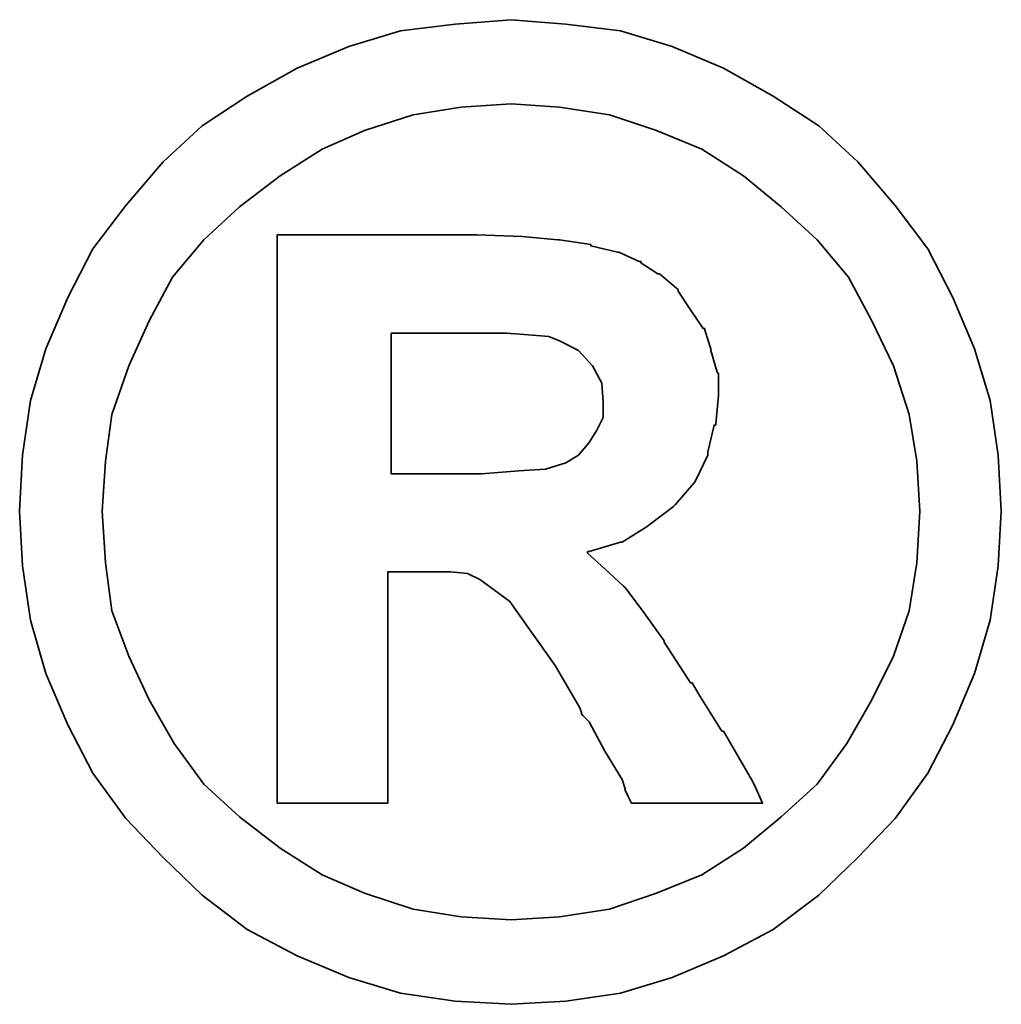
# Model space of a CAD drawing. Extents: x -176 to 363, y 100 to 494.
# Tile 45 of 48: x 285.54 to 286.6, y 175.84 to 176.91. Entities that reach past the tile are written whole.
import ezdxf

# ---------------------------------------------------------------- set-up
doc = ezdxf.new("R2010")
doc.units = 0
doc.header["$LTSCALE"] = 3
doc.header["$MEASUREMENT"] = 0
doc.layers.add('DIM', color=4, linetype='CONTINUOUS')
doc.layers.add('layer 1', color=7, linetype='CONTINUOUS')

# ---------------------------------------------------------------- blocks, each defined once
blk = doc.blocks.new('TBI MOTION logo(完整正式版)')
at = {"layer": 'layer 1', "color": 22, "lineweight": 35}
for points, knots in [([(81.20634, 4.98624), (81.20634, 4.98624), (81.18649, 5.32862), (81.18649, 5.32862), (81.18649, 5.32862), (81.18649, 5.32862), (81.13886, 5.66206), (81.13886, 5.66206), (81.13886, 5.66206), (81.13886, 5.66206), (81.04359, 5.97764), (81.04359, 5.97764), (81.04359, 5.97764), (81.04359, 5.97764), (80.91061, 6.29124), (80.91061, 6.29124), (80.91061, 6.29124), (80.91061, 6.29124), (80.75778, 6.58697), (80.75778, 6.58697), (80.75778, 6.58697), (80.75778, 6.58697), (80.5593, 6.85294), (80.5593, 6.85294), (80.5593, 6.85294), (80.5593, 6.85294), (80.33105, 7.1189), (80.33105, 7.1189), (80.33105, 7.1189), (80.33105, 7.1189), (80.09287, 7.33921), (80.09287, 7.33921), (80.09287, 7.33921), (80.09287, 7.33921), (79.815, 7.51982), (79.815, 7.51982), (79.815, 7.51982), (79.815, 7.51982), (79.51133, 7.69051), (79.51133, 7.69051), (79.51133, 7.69051), (79.51133, 7.69051), (79.19773, 7.8235), (79.19773, 7.8235), (79.19773, 7.8235), (79.19773, 7.8235), (78.88215, 7.91877), (78.88215, 7.91877), (78.88215, 7.91877), (78.88215, 7.91877), (78.54871, 7.95846), (78.54871, 7.95846), (78.54871, 7.95846), (78.54871, 7.95846), (78.21526, 7.98625), (78.21526, 7.98625), (78.21526, 7.98625), (78.21526, 7.98625), (77.87388, 7.95846), (77.87388, 7.95846), (77.87388, 7.95846), (77.87388, 7.95846), (77.54044, 7.91877), (77.54044, 7.91877), (77.54044, 7.91877), (77.54044, 7.91877), (77.22485, 7.8235), (77.22485, 7.8235), (77.22485, 7.8235), (77.22485, 7.8235), (76.91027, 7.69051), (76.91027, 7.69051), (76.91027, 7.69051), (76.91027, 7.69051), (76.6056, 7.51982), (76.6056, 7.51982), (76.6056, 7.51982), (76.6056, 7.51982), (76.32972, 7.33921), (76.32972, 7.33921), (76.32972, 7.33921), (76.32972, 7.33921), (76.09154, 7.1189), (76.09154, 7.1189), (76.09154, 7.1189), (76.09154, 7.1189), (75.86329, 6.85294), (75.86329, 6.85294), (75.86329, 6.85294), (75.86329, 6.85294), (75.66382, 6.58697), (75.66382, 6.58697), (75.66382, 6.58697), (75.66382, 6.58697), (75.51099, 6.29124), (75.51099, 6.29124), (75.51099, 6.29124), (75.51099, 6.29124), (75.37702, 5.97764), (75.37702, 5.97764), (75.37702, 5.97764), (75.37702, 5.97764), (75.28175, 5.66206), (75.28175, 5.66206), (75.28175, 5.66206), (75.28175, 5.66206), (75.23411, 5.32862), (75.23411, 5.32862), (75.23411, 5.32862), (75.23411, 5.32862), (75.21625, 4.98624), (75.21625, 4.98624), (75.21625, 4.98624), (75.21625, 4.98624), (75.23411, 4.6528), (75.23411, 4.6528), (75.23411, 4.6528), (75.23411, 4.6528), (75.28175, 4.32035), (75.28175, 4.32035), (75.28175, 4.32035), (75.28175, 4.32035), (75.37702, 3.99583), (75.37702, 3.99583), (75.37702, 3.99583), (75.37702, 3.99583), (75.51099, 3.68224), (75.51099, 3.68224), (75.51099, 3.68224), (75.51099, 3.68224), (75.66382, 3.38749), (75.66382, 3.38749), (75.66382, 3.38749), (75.66382, 3.38749), (75.86329, 3.10963), (75.86329, 3.10963), (75.86329, 3.10963), (75.86329, 3.10963), (76.09154, 2.87145), (76.09154, 2.87145), (76.09154, 2.87145), (76.09154, 2.87145), (76.32972, 2.6432), (76.32972, 2.6432), (76.32972, 2.6432), (76.32972, 2.6432), (76.6056, 2.43381), (76.6056, 2.43381), (76.6056, 2.43381), (76.6056, 2.43381), (76.91027, 2.27205), (76.91027, 2.27205), (76.91027, 2.27205), (76.91027, 2.27205), (77.22485, 2.13906), (77.22485, 2.13906), (77.22485, 2.13906), (77.22485, 2.13906), (77.54044, 2.0438), (77.54044, 2.0438), (77.54044, 2.0438), (77.54044, 2.0438), (77.87388, 1.99616), (77.87388, 1.99616), (77.87388, 1.99616), (77.87388, 1.99616), (78.21526, 1.97631), (78.21526, 1.97631), (78.21526, 1.97631), (78.21526, 1.97631), (78.54871, 1.99616), (78.54871, 1.99616), (78.54871, 1.99616), (78.54871, 1.99616), (78.88215, 2.0438), (78.88215, 2.0438), (78.88215, 2.0438), (78.88215, 2.0438), (79.19773, 2.13906), (79.19773, 2.13906), (79.19773, 2.13906), (79.19773, 2.13906), (79.51133, 2.27205), (79.51133, 2.27205), (79.51133, 2.27205), (79.51133, 2.27205), (79.815, 2.43381), (79.815, 2.43381), (79.815, 2.43381), (79.815, 2.43381), (80.09287, 2.6432), (80.09287, 2.6432), (80.09287, 2.6432), (80.09287, 2.6432), (80.33105, 2.87145), (80.33105, 2.87145), (80.33105, 2.87145), (80.33105, 2.87145), (80.5593, 3.10963), (80.5593, 3.10963), (80.5593, 3.10963), (80.5593, 3.10963), (80.75778, 3.38749), (80.75778, 3.38749), (80.75778, 3.38749), (80.75778, 3.38749), (80.91061, 3.68224), (80.91061, 3.68224), (80.91061, 3.68224), (80.91061, 3.68224), (81.04359, 3.99583), (81.04359, 3.99583), (81.04359, 3.99583), (81.04359, 3.99583), (81.13886, 4.32035), (81.13886, 4.32035), (81.13886, 4.32035), (81.13886, 4.32035), (81.18649, 4.6528), (81.18649, 4.6528), (81.18649, 4.6528), (81.18649, 4.6528), (81.20634, 4.98624), (81.20634, 4.98624)], [0, 0, 0, 0, 0.0178571, 0.0178571, 0.0178571, 0.0178571, 0.0357143, 0.0357143, 0.0357143, 0.0357143, 0.0535714, 0.0535714, 0.0535714, 0.0535714, 0.0714286, 0.0714286, 0.0714286, 0.0714286, 0.0892857, 0.0892857, 0.0892857, 0.0892857, 0.1071429, 0.1071429, 0.1071429, 0.1071429, 0.125, 0.125, 0.125, 0.125, 0.1428571, 0.1428571, 0.1428571, 0.1428571, 0.1607143, 0.1607143, 0.1607143, 0.1607143, 0.1785714, 0.1785714, 0.1785714, 0.1785714, 0.1964286, 0.1964286, 0.1964286, 0.1964286, 0.2142857, 0.2142857, 0.2142857, 0.2142857, 0.2321429, 0.2321429, 0.2321429, 0.2321429, 0.25, 0.25, 0.25, 0.25, 0.2678571, 0.2678571, 0.2678571, 0.2678571, 0.2857143, 0.2857143, 0.2857143, 0.2857143, 0.3035714, 0.3035714, 0.3035714, 0.3035714, 0.3214286, 0.3214286, 0.3214286, 0.3214286, 0.3392857, 0.3392857, 0.3392857, 0.3392857, 0.3571429, 0.3571429, 0.3571429, 0.3571429, 0.375, 0.375, 0.375, 0.375, 0.3928571, 0.3928571, 0.3928571, 0.3928571, 0.4107143, 0.4107143, 0.4107143, 0.4107143, 0.4285714, 0.4285714, 0.4285714, 0.4285714, 0.4464286, 0.4464286, 0.4464286, 0.4464286, 0.4642857, 0.4642857, 0.4642857, 0.4642857, 0.4821429, 0.4821429, 0.4821429, 0.4821429, 0.5, 0.5, 0.5, 0.5, 0.5178571, 0.5178571, 0.5178571, 0.5178571, 0.5357143, 0.5357143, 0.5357143, 0.5357143, 0.5535714, 0.5535714, 0.5535714, 0.5535714, 0.5714286, 0.5714286, 0.5714286, 0.5714286, 0.5892857, 0.5892857, 0.5892857, 0.5892857, 0.6071429, 0.6071429, 0.6071429, 0.6071429, 0.625, 0.625, 0.625, 0.625, 0.6428571, 0.6428571, 0.6428571, 0.6428571, 0.6607143, 0.6607143, 0.6607143, 0.6607143, 0.6785714, 0.6785714, 0.6785714, 0.6785714, 0.6964286, 0.6964286, 0.6964286, 0.6964286, 0.7142857, 0.7142857, 0.7142857, 0.7142857, 0.7321429, 0.7321429, 0.7321429, 0.7321429, 0.75, 0.75, 0.75, 0.75, 0.7678571, 0.7678571, 0.7678571, 0.7678571, 0.7857143, 0.7857143, 0.7857143, 0.7857143, 0.8035714, 0.8035714, 0.8035714, 0.8035714, 0.8214286, 0.8214286, 0.8214286, 0.8214286, 0.8392857, 0.8392857, 0.8392857, 0.8392857, 0.8571429, 0.8571429, 0.8571429, 0.8571429, 0.875, 0.875, 0.875, 0.875, 0.8928571, 0.8928571, 0.8928571, 0.8928571, 0.9107143, 0.9107143, 0.9107143, 0.9107143, 0.9285714, 0.9285714, 0.9285714, 0.9285714, 0.9464286, 0.9464286, 0.9464286, 0.9464286, 0.9642857, 0.9642857, 0.9642857, 0.9642857, 0.9821429, 0.9821429, 0.9821429, 0.9821429, 1, 1, 1, 1]), ([(80.71014, 4.98624), (80.71014, 4.98624), (80.69129, 5.29091), (80.69129, 5.29091), (80.69129, 5.29091), (80.69129, 5.29091), (80.64464, 5.57672), (80.64464, 5.57672), (80.64464, 5.57672), (80.64464, 5.57672), (80.54937, 5.87245), (80.54937, 5.87245), (80.54937, 5.87245), (80.54937, 5.87245), (80.41639, 6.14833), (80.41639, 6.14833), (80.41639, 6.14833), (80.41639, 6.14833), (80.27349, 6.41429), (80.27349, 6.41429), (80.27349, 6.41429), (80.27349, 6.41429), (80.08295, 6.64255), (80.08295, 6.64255), (80.08295, 6.64255), (80.08295, 6.64255), (79.86264, 6.84301), (79.86264, 6.84301), (79.86264, 6.84301), (79.86264, 6.84301), (79.63439, 7.03355), (79.63439, 7.03355), (79.63439, 7.03355), (79.63439, 7.03355), (79.37835, 7.1963), (79.37835, 7.1963), (79.37835, 7.1963), (79.37835, 7.1963), (79.10246, 7.30944), (79.10246, 7.30944), (79.10246, 7.30944), (79.10246, 7.30944), (78.81665, 7.40471), (78.81665, 7.40471), (78.81665, 7.40471), (78.81665, 7.40471), (78.511, 7.45234), (78.511, 7.45234), (78.511, 7.45234), (78.511, 7.45234), (78.21526, 7.47219), (78.21526, 7.47219), (78.21526, 7.47219), (78.21526, 7.47219), (77.9106, 7.45234), (77.9106, 7.45234), (77.9106, 7.45234), (77.9106, 7.45234), (77.61685, 7.40471), (77.61685, 7.40471), (77.61685, 7.40471), (77.61685, 7.40471), (77.32012, 7.30944), (77.32012, 7.30944), (77.32012, 7.30944), (77.32012, 7.30944), (77.06309, 7.1963), (77.06309, 7.1963), (77.06309, 7.1963), (77.06309, 7.1963), (76.80606, 7.03355), (76.80606, 7.03355), (76.80606, 7.03355), (76.80606, 7.03355), (76.55797, 6.84301), (76.55797, 6.84301), (76.55797, 6.84301), (76.55797, 6.84301), (76.34063, 6.64255), (76.34063, 6.64255), (76.34063, 6.64255), (76.34063, 6.64255), (76.1491, 6.41429), (76.1491, 6.41429), (76.1491, 6.41429), (76.1491, 6.41429), (76.0062, 6.14833), (76.0062, 6.14833), (76.0062, 6.14833), (76.0062, 6.14833), (75.88314, 5.87245), (75.88314, 5.87245), (75.88314, 5.87245), (75.88314, 5.87245), (75.77794, 5.57672), (75.77794, 5.57672), (75.77794, 5.57672), (75.77794, 5.57672), (75.73924, 5.29091), (75.73924, 5.29091), (75.73924, 5.29091), (75.73924, 5.29091), (75.72039, 4.98624), (75.72039, 4.98624), (75.72039, 4.98624), (75.72039, 4.98624), (75.73924, 4.67165), (75.73924, 4.67165), (75.73924, 4.67165), (75.73924, 4.67165), (75.77794, 4.37791), (75.77794, 4.37791), (75.77794, 4.37791), (75.77794, 4.37791), (75.88314, 4.10102), (75.88314, 4.10102), (75.88314, 4.10102), (75.88314, 4.10102), (76.0062, 3.83407), (76.0062, 3.83407), (76.0062, 3.83407), (76.0062, 3.83407), (76.15902, 3.56811), (76.15902, 3.56811), (76.15902, 3.56811), (76.15902, 3.56811), (76.34063, 3.32001), (76.34063, 3.32001), (76.34063, 3.32001), (76.34063, 3.32001), (76.55797, 3.11955), (76.55797, 3.11955), (76.55797, 3.11955), (76.55797, 3.11955), (76.80606, 2.92901), (76.80606, 2.92901), (76.80606, 2.92901), (76.80606, 2.92901), (77.06309, 2.76725), (77.06309, 2.76725), (77.06309, 2.76725), (77.06309, 2.76725), (77.32012, 2.65412), (77.32012, 2.65412), (77.32012, 2.65412), (77.32012, 2.65412), (77.61685, 2.55786), (77.61685, 2.55786), (77.61685, 2.55786), (77.61685, 2.55786), (77.9106, 2.51022), (77.9106, 2.51022), (77.9106, 2.51022), (77.9106, 2.51022), (78.21526, 2.49137), (78.21526, 2.49137), (78.21526, 2.49137), (78.21526, 2.49137), (78.511, 2.51022), (78.511, 2.51022), (78.511, 2.51022), (78.511, 2.51022), (78.81665, 2.55786), (78.81665, 2.55786), (78.81665, 2.55786), (78.81665, 2.55786), (79.10246, 2.65412), (79.10246, 2.65412), (79.10246, 2.65412), (79.10246, 2.65412), (79.37835, 2.76725), (79.37835, 2.76725), (79.37835, 2.76725), (79.37835, 2.76725), (79.63439, 2.92901), (79.63439, 2.92901), (79.63439, 2.92901), (79.63439, 2.92901), (79.86264, 3.11955), (79.86264, 3.11955), (79.86264, 3.11955), (79.86264, 3.11955), (80.08295, 3.32001), (80.08295, 3.32001), (80.08295, 3.32001), (80.08295, 3.32001), (80.26356, 3.56811), (80.26356, 3.56811), (80.26356, 3.56811), (80.26356, 3.56811), (80.41639, 3.83407), (80.41639, 3.83407), (80.41639, 3.83407), (80.41639, 3.83407), (80.54937, 4.10102), (80.54937, 4.10102), (80.54937, 4.10102), (80.54937, 4.10102), (80.64464, 4.37791), (80.64464, 4.37791), (80.64464, 4.37791), (80.64464, 4.37791), (80.69129, 4.67165), (80.69129, 4.67165), (80.69129, 4.67165), (80.69129, 4.67165), (80.71014, 4.98624), (80.71014, 4.98624)], [0, 0, 0, 0, 0.0192308, 0.0192308, 0.0192308, 0.0192308, 0.0384615, 0.0384615, 0.0384615, 0.0384615, 0.0576923, 0.0576923, 0.0576923, 0.0576923, 0.0769231, 0.0769231, 0.0769231, 0.0769231, 0.0961538, 0.0961538, 0.0961538, 0.0961538, 0.1153846, 0.1153846, 0.1153846, 0.1153846, 0.1346154, 0.1346154, 0.1346154, 0.1346154, 0.1538462, 0.1538462, 0.1538462, 0.1538462, 0.1730769, 0.1730769, 0.1730769, 0.1730769, 0.1923077, 0.1923077, 0.1923077, 0.1923077, 0.2115385, 0.2115385, 0.2115385, 0.2115385, 0.2307692, 0.2307692, 0.2307692, 0.2307692, 0.25, 0.25, 0.25, 0.25, 0.2692308, 0.2692308, 0.2692308, 0.2692308, 0.2884615, 0.2884615, 0.2884615, 0.2884615, 0.3076923, 0.3076923, 0.3076923, 0.3076923, 0.3269231, 0.3269231, 0.3269231, 0.3269231, 0.3461538, 0.3461538, 0.3461538, 0.3461538, 0.3653846, 0.3653846, 0.3653846, 0.3653846, 0.3846154, 0.3846154, 0.3846154, 0.3846154, 0.4038462, 0.4038462, 0.4038462, 0.4038462, 0.4230769, 0.4230769, 0.4230769, 0.4230769, 0.4423077, 0.4423077, 0.4423077, 0.4423077, 0.4615385, 0.4615385, 0.4615385, 0.4615385, 0.4807692, 0.4807692, 0.4807692, 0.4807692, 0.5, 0.5, 0.5, 0.5, 0.5192308, 0.5192308, 0.5192308, 0.5192308, 0.5384615, 0.5384615, 0.5384615, 0.5384615, 0.5576923, 0.5576923, 0.5576923, 0.5576923, 0.5769231, 0.5769231, 0.5769231, 0.5769231, 0.5961538, 0.5961538, 0.5961538, 0.5961538, 0.6153846, 0.6153846, 0.6153846, 0.6153846, 0.6346154, 0.6346154, 0.6346154, 0.6346154, 0.6538462, 0.6538462, 0.6538462, 0.6538462, 0.6730769, 0.6730769, 0.6730769, 0.6730769, 0.6923077, 0.6923077, 0.6923077, 0.6923077, 0.7115385, 0.7115385, 0.7115385, 0.7115385, 0.7307692, 0.7307692, 0.7307692, 0.7307692, 0.75, 0.75, 0.75, 0.75, 0.7692308, 0.7692308, 0.7692308, 0.7692308, 0.7884615, 0.7884615, 0.7884615, 0.7884615, 0.8076923, 0.8076923, 0.8076923, 0.8076923, 0.8269231, 0.8269231, 0.8269231, 0.8269231, 0.8461538, 0.8461538, 0.8461538, 0.8461538, 0.8653846, 0.8653846, 0.8653846, 0.8653846, 0.8846154, 0.8846154, 0.8846154, 0.8846154, 0.9038462, 0.9038462, 0.9038462, 0.9038462, 0.9230769, 0.9230769, 0.9230769, 0.9230769, 0.9423077, 0.9423077, 0.9423077, 0.9423077, 0.9615385, 0.9615385, 0.9615385, 0.9615385, 0.9807692, 0.9807692, 0.9807692, 0.9807692, 1, 1, 1, 1]), ([(76.78721, 3.2823), (76.78721, 3.2823), (76.78721, 3.32001), (76.78721, 3.32001), (76.78721, 3.32001), (76.78721, 3.32001), (76.78721, 3.42422), (76.78721, 3.42422), (76.78721, 3.42422), (76.78721, 3.42422), (76.78721, 3.59689), (76.78721, 3.59689), (76.78721, 3.59689), (76.78721, 3.59689), (76.78721, 3.80529), (76.78721, 3.80529), (76.78721, 3.80529), (76.78721, 3.80529), (76.78721, 4.0524), (76.78721, 4.0524), (76.78721, 4.0524), (76.78721, 4.0524), (76.78721, 4.32035), (76.78721, 4.32035), (76.78721, 4.32035), (76.78721, 4.32035), (76.78721, 4.92868), (76.78721, 4.92868), (76.78721, 4.92868), (76.78721, 4.92868), (76.78721, 5.53801), (76.78721, 5.53801), (76.78721, 5.53801), (76.78721, 5.53801), (76.78721, 5.82482), (76.78721, 5.82482), (76.78721, 5.82482), (76.78721, 5.82482), (76.78721, 6.07291), (76.78721, 6.07291), (76.78721, 6.07291), (76.78721, 6.07291), (76.78721, 6.30017), (76.78721, 6.30017), (76.78721, 6.30017), (76.78721, 6.30017), (76.78721, 6.45399), (76.78721, 6.45399), (76.78721, 6.45399), (76.78721, 6.45399), (76.78721, 6.5572), (76.78721, 6.5572), (76.78721, 6.5572), (76.78721, 6.5572), (76.78721, 6.59689), (76.78721, 6.59689), (76.78721, 6.59689), (76.78721, 6.59689), (76.78721, 6.67232), (76.78721, 6.67232), (76.78721, 6.67232), (76.78721, 6.67232), (76.8537, 6.67232), (76.8537, 6.67232), (76.8537, 6.67232), (76.8537, 6.67232), (76.87355, 6.67232), (76.87355, 6.67232), (76.87355, 6.67232), (76.87355, 6.67232), (76.91027, 6.67232), (76.91027, 6.67232), (76.91027, 6.67232), (76.91027, 6.67232), (77.04424, 6.67232), (77.04424, 6.67232), (77.04424, 6.67232), (77.04424, 6.67232), (77.22485, 6.67232), (77.22485, 6.67232), (77.22485, 6.67232), (77.22485, 6.67232), (77.43524, 6.67232), (77.43524, 6.67232), (77.43524, 6.67232), (77.43524, 6.67232), (77.65357, 6.67232), (77.65357, 6.67232), (77.65357, 6.67232), (77.65357, 6.67232), (77.82625, 6.67232), (77.82625, 6.67232), (77.82625, 6.67232), (77.82625, 6.67232), (77.94037, 6.67232), (77.94037, 6.67232), (77.94037, 6.67232), (77.94037, 6.67232), (77.97709, 6.67232), (77.97709, 6.67232), (77.97709, 6.67232), (77.97709, 6.67232), (77.99694, 6.67232), (77.99694, 6.67232), (77.99694, 6.67232), (77.99694, 6.67232), (78.00686, 6.67232), (78.00686, 6.67232), (78.00686, 6.67232), (78.00686, 6.67232), (78.28275, 6.6624), (78.28275, 6.6624), (78.28275, 6.6624), (78.28275, 6.6624), (78.50107, 6.64255), (78.50107, 6.64255), (78.50107, 6.64255), (78.50107, 6.64255), (78.511, 6.64255), (78.511, 6.64255), (78.511, 6.64255), (78.511, 6.64255), (78.70154, 6.61476), (78.70154, 6.61476), (78.70154, 6.61476), (78.70154, 6.61476), (78.70154, 6.60483), (78.70154, 6.60483), (78.70154, 6.60483), (78.70154, 6.60483), (78.86429, 6.56713), (78.86429, 6.56713), (78.86429, 6.56713), (78.86429, 6.56713), (78.87223, 6.56713), (78.87223, 6.56713), (78.87223, 6.56713), (78.87223, 6.56713), (78.99727, 6.51056), (78.99727, 6.51056), (78.99727, 6.51056), (78.99727, 6.51056), (79.00719, 6.51056), (79.00719, 6.51056), (79.00719, 6.51056), (79.00719, 6.51056), (79.00719, 6.50162), (79.00719, 6.50162), (79.00719, 6.50162), (79.00719, 6.50162), (79.1104, 6.43415), (79.1104, 6.43415), (79.1104, 6.43415), (79.1104, 6.43415), (79.12132, 6.43415), (79.12132, 6.43415), (79.12132, 6.43415), (79.12132, 6.43415), (79.22552, 6.34781), (79.22552, 6.34781), (79.22552, 6.34781), (79.22552, 6.34781), (79.23544, 6.33888), (79.23544, 6.33888), (79.23544, 6.33888), (79.23544, 6.33888), (79.23544, 6.32895), (79.23544, 6.32895), (79.23544, 6.32895), (79.23544, 6.32895), (79.31087, 6.21483), (79.31087, 6.21483), (79.31087, 6.21483), (79.31087, 6.21483), (79.38629, 6.1007), (79.38629, 6.1007), (79.38629, 6.1007), (79.38629, 6.1007), (79.3972, 6.1007), (79.3972, 6.1007), (79.3972, 6.1007), (79.3972, 6.1007), (79.3972, 6.09078), (79.3972, 6.09078), (79.3972, 6.09078), (79.3972, 6.09078), (79.43392, 5.97764), (79.43392, 5.97764), (79.43392, 5.97764), (79.43392, 5.97764), (79.43392, 5.96772), (79.43392, 5.96772), (79.43392, 5.96772), (79.43392, 5.96772), (79.47362, 5.83474), (79.47362, 5.83474), (79.47362, 5.83474), (79.47362, 5.83474), (79.48156, 5.82482), (79.48156, 5.82482), (79.48156, 5.82482), (79.48156, 5.82482), (79.48156, 5.69977), (79.48156, 5.69977), (79.48156, 5.69977), (79.48156, 5.69977), (79.48156, 5.69183), (79.48156, 5.69183), (79.48156, 5.69183), (79.48156, 5.69183), (79.4637, 5.51915), (79.4637, 5.51915), (79.4637, 5.51915), (79.4637, 5.51915), (79.4637, 5.51122), (79.4637, 5.51122), (79.4637, 5.51122), (79.4637, 5.51122), (79.45377, 5.51122), (79.45377, 5.51122), (79.45377, 5.51122), (79.45377, 5.51122), (79.41507, 5.34847), (79.41507, 5.34847), (79.41507, 5.34847), (79.41507, 5.34847), (79.41507, 5.33854), (79.41507, 5.33854), (79.41507, 5.33854), (79.41507, 5.33854), (79.41507, 5.32862), (79.41507, 5.32862), (79.41507, 5.32862), (79.41507, 5.32862), (79.33865, 5.16785), (79.33865, 5.16785), (79.33865, 5.16785), (79.33865, 5.16785), (79.33071, 5.15693), (79.33071, 5.15693), (79.33071, 5.15693), (79.33071, 5.15693), (79.2156, 5.02495), (79.2156, 5.02495), (79.2156, 5.02495), (79.2156, 5.02495), (79.20567, 5.01502), (79.20567, 5.01502), (79.20567, 5.01502), (79.20567, 5.01502), (79.05483, 4.89991), (79.05483, 4.89991), (79.05483, 4.89991), (79.05483, 4.89991), (79.04491, 4.89197), (79.04491, 4.89197), (79.04491, 4.89197), (79.04491, 4.89197), (78.89208, 4.7967), (78.89208, 4.7967), (78.89208, 4.7967), (78.89208, 4.7967), (78.88215, 4.7967), (78.88215, 4.7967), (78.88215, 4.7967), (78.88215, 4.7967), (78.69161, 4.73913), (78.69161, 4.73913), (78.69161, 4.73913), (78.69161, 4.73913), (78.68169, 4.73913), (78.68169, 4.73913), (78.68169, 4.73913), (78.68169, 4.73913), (78.68169, 4.72921), (78.68169, 4.72921), (78.68169, 4.72921), (78.68169, 4.72921), (78.78688, 4.63394), (78.78688, 4.63394), (78.78688, 4.63394), (78.78688, 4.63394), (78.902, 4.52875), (78.902, 4.52875), (78.902, 4.52875), (78.902, 4.52875), (78.91093, 4.52081), (78.91093, 4.52081), (78.91093, 4.52081), (78.91093, 4.52081), (79.02506, 4.36798), (79.02506, 4.36798), (79.02506, 4.36798), (79.02506, 4.36798), (79.1501, 4.1953), (79.1501, 4.1953), (79.1501, 4.1953), (79.1501, 4.1953), (79.1501, 4.18736), (79.1501, 4.18736), (79.1501, 4.18736), (79.1501, 4.18736), (79.29201, 3.96705), (79.29201, 3.96705), (79.29201, 3.96705), (79.29201, 3.96705), (79.31087, 3.93828), (79.31087, 3.93828), (79.31087, 3.93828), (79.31087, 3.93828), (79.32079, 3.93828), (79.32079, 3.93828), (79.32079, 3.93828), (79.32079, 3.93828), (79.3585, 3.87178), (79.3585, 3.87178), (79.3585, 3.87178), (79.3585, 3.87178), (79.50141, 3.64353), (79.50141, 3.64353), (79.50141, 3.64353), (79.50141, 3.64353), (79.51133, 3.64353), (79.51133, 3.64353), (79.51133, 3.64353), (79.51133, 3.64353), (79.64431, 3.41528), (79.64431, 3.41528), (79.64431, 3.41528), (79.64431, 3.41528), (79.68202, 3.3478), (79.68202, 3.3478), (79.68202, 3.3478), (79.68202, 3.3478), (79.70187, 3.31009), (79.70187, 3.31009), (79.70187, 3.31009), (79.70187, 3.31009), (79.7495, 3.2049), (79.7495, 3.2049), (79.7495, 3.2049), (79.7495, 3.2049), (79.64431, 3.2049), (79.64431, 3.2049), (79.64431, 3.2049), (79.64431, 3.2049), (79.62546, 3.2049), (79.62546, 3.2049), (79.62546, 3.2049), (79.62546, 3.2049), (79.53912, 3.2049), (79.53912, 3.2049), (79.53912, 3.2049), (79.53912, 3.2049), (79.31087, 3.2049), (79.31087, 3.2049), (79.31087, 3.2049), (79.31087, 3.2049), (79.08262, 3.2049), (79.08262, 3.2049), (79.08262, 3.2049), (79.08262, 3.2049), (79.00719, 3.2049), (79.00719, 3.2049), (79.00719, 3.2049), (79.00719, 3.2049), (78.98735, 3.2049), (78.98735, 3.2049), (78.98735, 3.2049), (78.98735, 3.2049), (78.94964, 3.2049), (78.94964, 3.2049), (78.94964, 3.2049), (78.94964, 3.2049), (78.92979, 3.24459), (78.92979, 3.24459), (78.92979, 3.24459), (78.92979, 3.24459), (78.91093, 3.2823), (78.91093, 3.2823), (78.91093, 3.2823), (78.91093, 3.2823), (78.91093, 3.29223), (78.91093, 3.29223), (78.91093, 3.29223), (78.91093, 3.29223), (78.89208, 3.3478), (78.89208, 3.3478), (78.89208, 3.3478), (78.89208, 3.3478), (78.78688, 3.52048), (78.78688, 3.52048), (78.78688, 3.52048), (78.78688, 3.52048), (78.69161, 3.7001), (78.69161, 3.7001), (78.69161, 3.7001), (78.69161, 3.7001), (78.6539, 3.7388), (78.6539, 3.7388), (78.6539, 3.7388), (78.6539, 3.7388), (78.64398, 3.74873), (78.64398, 3.74873), (78.64398, 3.74873), (78.64398, 3.74873), (78.64398, 3.75766), (78.64398, 3.75766), (78.64398, 3.75766), (78.64398, 3.75766), (78.63405, 3.78644), (78.63405, 3.78644), (78.63405, 3.78644), (78.63405, 3.78644), (78.48321, 4.04347), (78.48321, 4.04347), (78.48321, 4.04347), (78.48321, 4.04347), (78.33038, 4.2618), (78.33038, 4.2618), (78.33038, 4.2618), (78.33038, 4.2618), (78.20732, 4.43447), (78.20732, 4.43447), (78.20732, 4.43447), (78.20732, 4.43447), (78.09221, 4.52081), (78.09221, 4.52081), (78.09221, 4.52081), (78.09221, 4.52081), (78.02472, 4.56845), (78.02472, 4.56845), (78.02472, 4.56845), (78.02472, 4.56845), (77.9493, 4.60616), (77.9493, 4.60616), (77.9493, 4.60616), (77.9493, 4.60616), (77.8451, 4.61608), (77.8451, 4.61608), (77.8451, 4.61608), (77.8451, 4.61608), (77.71113, 4.61608), (77.71113, 4.61608), (77.71113, 4.61608), (77.71113, 4.61608), (77.69128, 4.61608), (77.69128, 4.61608), (77.69128, 4.61608), (77.69128, 4.61608), (77.67342, 4.61608), (77.67342, 4.61608), (77.67342, 4.61608), (77.67342, 4.61608), (77.5583, 4.61608), (77.5583, 4.61608), (77.5583, 4.61608), (77.5583, 4.61608), (77.46303, 4.61608), (77.46303, 4.61608), (77.46303, 4.61608), (77.46303, 4.61608), (77.46303, 4.54761), (77.46303, 4.54761), (77.46303, 4.54761), (77.46303, 4.54761), (77.46303, 4.47318), (77.46303, 4.47318), (77.46303, 4.47318), (77.46303, 4.47318), (77.46303, 4.24294), (77.46303, 4.24294), (77.46303, 4.24294), (77.46303, 4.24294), (77.46303, 3.99583), (77.46303, 3.99583), (77.46303, 3.99583), (77.46303, 3.99583), (77.46303, 3.72888), (77.46303, 3.72888), (77.46303, 3.72888), (77.46303, 3.72888), (77.46303, 3.51055), (77.46303, 3.51055), (77.46303, 3.51055), (77.46303, 3.51055), (77.46303, 3.42422), (77.46303, 3.42422), (77.46303, 3.42422), (77.46303, 3.42422), (77.46303, 3.35773), (77.46303, 3.35773), (77.46303, 3.35773), (77.46303, 3.35773), (77.46303, 3.30017), (77.46303, 3.30017), (77.46303, 3.30017), (77.46303, 3.30017), (77.46303, 3.2823), (77.46303, 3.2823), (77.46303, 3.2823), (77.46303, 3.2823), (77.46303, 3.2049), (77.46303, 3.2049), (77.46303, 3.2049), (77.46303, 3.2049), (77.39753, 3.2049), (77.39753, 3.2049), (77.39753, 3.2049), (77.39753, 3.2049), (77.37768, 3.2049), (77.37768, 3.2049), (77.37768, 3.2049), (77.37768, 3.2049), (77.32012, 3.2049), (77.32012, 3.2049), (77.32012, 3.2049), (77.32012, 3.2049), (77.12165, 3.2049), (77.12165, 3.2049), (77.12165, 3.2049), (77.12165, 3.2049), (76.94897, 3.2049), (76.94897, 3.2049), (76.94897, 3.2049), (76.94897, 3.2049), (76.8924, 3.2049), (76.8924, 3.2049), (76.8924, 3.2049), (76.8924, 3.2049), (76.8537, 3.2049), (76.8537, 3.2049), (76.8537, 3.2049), (76.8537, 3.2049), (76.78721, 3.2049), (76.78721, 3.2049), (76.78721, 3.2049), (76.78721, 3.2049), (76.78721, 3.2823), (76.78721, 3.2823)], [0, 0, 0, 0, 0.0074074, 0.0074074, 0.0074074, 0.0074074, 0.0148148, 0.0148148, 0.0148148, 0.0148148, 0.0222222, 0.0222222, 0.0222222, 0.0222222, 0.0296296, 0.0296296, 0.0296296, 0.0296296, 0.037037, 0.037037, 0.037037, 0.037037, 0.0444444, 0.0444444, 0.0444444, 0.0444444, 0.0518519, 0.0518519, 0.0518519, 0.0518519, 0.0592593, 0.0592593, 0.0592593, 0.0592593, 0.0666667, 0.0666667, 0.0666667, 0.0666667, 0.0740741, 0.0740741, 0.0740741, 0.0740741, 0.0814815, 0.0814815, 0.0814815, 0.0814815, 0.0888889, 0.0888889, 0.0888889, 0.0888889, 0.0962963, 0.0962963, 0.0962963, 0.0962963, 0.1037037, 0.1037037, 0.1037037, 0.1037037, 0.1111111, 0.1111111, 0.1111111, 0.1111111, 0.1185185, 0.1185185, 0.1185185, 0.1185185, 0.1259259, 0.1259259, 0.1259259, 0.1259259, 0.1333333, 0.1333333, 0.1333333, 0.1333333, 0.1407407, 0.1407407, 0.1407407, 0.1407407, 0.1481481, 0.1481481, 0.1481481, 0.1481481, 0.1555556, 0.1555556, 0.1555556, 0.1555556, 0.162963, 0.162963, 0.162963, 0.162963, 0.1703704, 0.1703704, 0.1703704, 0.1703704, 0.1777778, 0.1777778, 0.1777778, 0.1777778, 0.1851852, 0.1851852, 0.1851852, 0.1851852, 0.1925926, 0.1925926, 0.1925926, 0.1925926, 0.2, 0.2, 0.2, 0.2, 0.2074074, 0.2074074, 0.2074074, 0.2074074, 0.2148148, 0.2148148, 0.2148148, 0.2148148, 0.2222222, 0.2222222, 0.2222222, 0.2222222, 0.2296296, 0.2296296, 0.2296296, 0.2296296, 0.237037, 0.237037, 0.237037, 0.237037, 0.2444444, 0.2444444, 0.2444444, 0.2444444, 0.2518519, 0.2518519, 0.2518519, 0.2518519, 0.2592593, 0.2592593, 0.2592593, 0.2592593, 0.2666667, 0.2666667, 0.2666667, 0.2666667, 0.2740741, 0.2740741, 0.2740741, 0.2740741, 0.2814815, 0.2814815, 0.2814815, 0.2814815, 0.2888889, 0.2888889, 0.2888889, 0.2888889, 0.2962963, 0.2962963, 0.2962963, 0.2962963, 0.3037037, 0.3037037, 0.3037037, 0.3037037, 0.3111111, 0.3111111, 0.3111111, 0.3111111, 0.3185185, 0.3185185, 0.3185185, 0.3185185, 0.3259259, 0.3259259, 0.3259259, 0.3259259, 0.3333333, 0.3333333, 0.3333333, 0.3333333, 0.3407407, 0.3407407, 0.3407407, 0.3407407, 0.3481481, 0.3481481, 0.3481481, 0.3481481, 0.3555556, 0.3555556, 0.3555556, 0.3555556, 0.362963, 0.362963, 0.362963, 0.362963, 0.3703704, 0.3703704, 0.3703704, 0.3703704, 0.3777778, 0.3777778, 0.3777778, 0.3777778, 0.3851852, 0.3851852, 0.3851852, 0.3851852, 0.3925926, 0.3925926, 0.3925926, 0.3925926, 0.4, 0.4, 0.4, 0.4, 0.4074074, 0.4074074, 0.4074074, 0.4074074, 0.4148148, 0.4148148, 0.4148148, 0.4148148, 0.4222222, 0.4222222, 0.4222222, 0.4222222, 0.4296296, 0.4296296, 0.4296296, 0.4296296, 0.437037, 0.437037, 0.437037, 0.437037, 0.4444444, 0.4444444, 0.4444444, 0.4444444, 0.4518519, 0.4518519, 0.4518519, 0.4518519, 0.4592593, 0.4592593, 0.4592593, 0.4592593, 0.4666667, 0.4666667, 0.4666667, 0.4666667, 0.4740741, 0.4740741, 0.4740741, 0.4740741, 0.4814815, 0.4814815, 0.4814815, 0.4814815, 0.4888889, 0.4888889, 0.4888889, 0.4888889, 0.4962963, 0.4962963, 0.4962963, 0.4962963, 0.5037037, 0.5037037, 0.5037037, 0.5037037, 0.5111111, 0.5111111, 0.5111111, 0.5111111, 0.5185185, 0.5185185, 0.5185185, 0.5185185, 0.5259259, 0.5259259, 0.5259259, 0.5259259, 0.5333333, 0.5333333, 0.5333333, 0.5333333, 0.5407407, 0.5407407, 0.5407407, 0.5407407, 0.5481481, 0.5481481, 0.5481481, 0.5481481, 0.5555556, 0.5555556, 0.5555556, 0.5555556, 0.562963, 0.562963, 0.562963, 0.562963, 0.5703704, 0.5703704, 0.5703704, 0.5703704, 0.5777778, 0.5777778, 0.5777778, 0.5777778, 0.5851852, 0.5851852, 0.5851852, 0.5851852, 0.5925926, 0.5925926, 0.5925926, 0.5925926, 0.6, 0.6, 0.6, 0.6, 0.6074074, 0.6074074, 0.6074074, 0.6074074, 0.6148148, 0.6148148, 0.6148148, 0.6148148, 0.6222222, 0.6222222, 0.6222222, 0.6222222, 0.6296296, 0.6296296, 0.6296296, 0.6296296, 0.637037, 0.637037, 0.637037, 0.637037, 0.6444444, 0.6444444, 0.6444444, 0.6444444, 0.6518519, 0.6518519, 0.6518519, 0.6518519, 0.6592593, 0.6592593, 0.6592593, 0.6592593, 0.6666667, 0.6666667, 0.6666667, 0.6666667, 0.6740741, 0.6740741, 0.6740741, 0.6740741, 0.6814815, 0.6814815, 0.6814815, 0.6814815, 0.6888889, 0.6888889, 0.6888889, 0.6888889, 0.6962963, 0.6962963, 0.6962963, 0.6962963, 0.7037037, 0.7037037, 0.7037037, 0.7037037, 0.7111111, 0.7111111, 0.7111111, 0.7111111, 0.7185185, 0.7185185, 0.7185185, 0.7185185, 0.7259259, 0.7259259, 0.7259259, 0.7259259, 0.7333333, 0.7333333, 0.7333333, 0.7333333, 0.7407407, 0.7407407, 0.7407407, 0.7407407, 0.7481481, 0.7481481, 0.7481481, 0.7481481, 0.7555556, 0.7555556, 0.7555556, 0.7555556, 0.762963, 0.762963, 0.762963, 0.762963, 0.7703704, 0.7703704, 0.7703704, 0.7703704, 0.7777778, 0.7777778, 0.7777778, 0.7777778, 0.7851852, 0.7851852, 0.7851852, 0.7851852, 0.7925926, 0.7925926, 0.7925926, 0.7925926, 0.8, 0.8, 0.8, 0.8, 0.8074074, 0.8074074, 0.8074074, 0.8074074, 0.8148148, 0.8148148, 0.8148148, 0.8148148, 0.8222222, 0.8222222, 0.8222222, 0.8222222, 0.8296296, 0.8296296, 0.8296296, 0.8296296, 0.837037, 0.837037, 0.837037, 0.837037, 0.8444444, 0.8444444, 0.8444444, 0.8444444, 0.8518519, 0.8518519, 0.8518519, 0.8518519, 0.8592593, 0.8592593, 0.8592593, 0.8592593, 0.8666667, 0.8666667, 0.8666667, 0.8666667, 0.8740741, 0.8740741, 0.8740741, 0.8740741, 0.8814815, 0.8814815, 0.8814815, 0.8814815, 0.8888889, 0.8888889, 0.8888889, 0.8888889, 0.8962963, 0.8962963, 0.8962963, 0.8962963, 0.9037037, 0.9037037, 0.9037037, 0.9037037, 0.9111111, 0.9111111, 0.9111111, 0.9111111, 0.9185185, 0.9185185, 0.9185185, 0.9185185, 0.9259259, 0.9259259, 0.9259259, 0.9259259, 0.9333333, 0.9333333, 0.9333333, 0.9333333, 0.9407407, 0.9407407, 0.9407407, 0.9407407, 0.9481481, 0.9481481, 0.9481481, 0.9481481, 0.9555556, 0.9555556, 0.9555556, 0.9555556, 0.962963, 0.962963, 0.962963, 0.962963, 0.9703704, 0.9703704, 0.9703704, 0.9703704, 0.9777778, 0.9777778, 0.9777778, 0.9777778, 0.9851852, 0.9851852, 0.9851852, 0.9851852, 0.9925926, 0.9925926, 0.9925926, 0.9925926, 1, 1, 1, 1]), ([(77.48288, 6.07291), (77.48288, 6.07291), (77.48288, 5.99551), (77.48288, 5.99551), (77.48288, 5.99551), (77.48288, 5.99551), (77.48288, 5.82482), (77.48288, 5.82482), (77.48288, 5.82482), (77.48288, 5.82482), (77.48288, 5.63328), (77.48288, 5.63328), (77.48288, 5.63328), (77.48288, 5.63328), (77.48288, 5.46358), (77.48288, 5.46358), (77.48288, 5.46358), (77.48288, 5.46358), (77.48288, 5.29091), (77.48288, 5.29091), (77.48288, 5.29091), (77.48288, 5.29091), (77.48288, 5.21449), (77.48288, 5.21449), (77.48288, 5.21449), (77.48288, 5.21449), (77.50074, 5.21449), (77.50074, 5.21449), (77.50074, 5.21449), (77.50074, 5.21449), (77.71113, 5.21449), (77.71113, 5.21449), (77.71113, 5.21449), (77.71113, 5.21449), (77.94037, 5.21449), (77.94037, 5.21449), (77.94037, 5.21449), (77.94037, 5.21449), (78.01579, 5.21449), (78.01579, 5.21449), (78.01579, 5.21449), (78.01579, 5.21449), (78.03465, 5.21449), (78.03465, 5.21449), (78.03465, 5.21449), (78.03465, 5.21449), (78.2629, 5.23335), (78.2629, 5.23335), (78.2629, 5.23335), (78.2629, 5.23335), (78.42565, 5.24327), (78.42565, 5.24327), (78.42565, 5.24327), (78.42565, 5.24327), (78.54871, 5.28098), (78.54871, 5.28098), (78.54871, 5.28098), (78.54871, 5.28098), (78.62611, 5.32862), (78.62611, 5.32862), (78.62611, 5.32862), (78.62611, 5.32862), (78.69161, 5.40503), (78.69161, 5.40503), (78.69161, 5.40503), (78.69161, 5.40503), (78.73925, 5.48145), (78.73925, 5.48145), (78.73925, 5.48145), (78.73925, 5.48145), (78.77696, 5.55885), (78.77696, 5.55885), (78.77696, 5.55885), (78.77696, 5.55885), (78.77696, 5.65214), (78.77696, 5.65214), (78.77696, 5.65214), (78.77696, 5.65214), (78.76902, 5.76726), (78.76902, 5.76726), (78.76902, 5.76726), (78.76902, 5.76726), (78.71146, 5.87245), (78.71146, 5.87245), (78.71146, 5.87245), (78.71146, 5.87245), (78.62611, 5.96772), (78.62611, 5.96772), (78.62611, 5.96772), (78.62611, 5.96772), (78.511, 6.02528), (78.511, 6.02528), (78.511, 6.02528), (78.511, 6.02528), (78.44451, 6.05306), (78.44451, 6.05306), (78.44451, 6.05306), (78.44451, 6.05306), (78.32046, 6.06299), (78.32046, 6.06299), (78.32046, 6.06299), (78.32046, 6.06299), (78.18748, 6.07291), (78.18748, 6.07291), (78.18748, 6.07291), (78.18748, 6.07291), (77.99694, 6.07291), (77.99694, 6.07291), (77.99694, 6.07291), (77.99694, 6.07291), (77.97709, 6.07291), (77.97709, 6.07291), (77.97709, 6.07291), (77.97709, 6.07291), (77.90167, 6.07291), (77.90167, 6.07291), (77.90167, 6.07291), (77.90167, 6.07291), (77.69128, 6.07291), (77.69128, 6.07291), (77.69128, 6.07291), (77.69128, 6.07291), (77.50074, 6.07291), (77.50074, 6.07291), (77.50074, 6.07291), (77.50074, 6.07291), (77.48288, 6.07291), (77.48288, 6.07291)], [0, 0, 0, 0, 0.03125, 0.03125, 0.03125, 0.03125, 0.0625, 0.0625, 0.0625, 0.0625, 0.09375, 0.09375, 0.09375, 0.09375, 0.125, 0.125, 0.125, 0.125, 0.15625, 0.15625, 0.15625, 0.15625, 0.1875, 0.1875, 0.1875, 0.1875, 0.21875, 0.21875, 0.21875, 0.21875, 0.25, 0.25, 0.25, 0.25, 0.28125, 0.28125, 0.28125, 0.28125, 0.3125, 0.3125, 0.3125, 0.3125, 0.34375, 0.34375, 0.34375, 0.34375, 0.375, 0.375, 0.375, 0.375, 0.40625, 0.40625, 0.40625, 0.40625, 0.4375, 0.4375, 0.4375, 0.4375, 0.46875, 0.46875, 0.46875, 0.46875, 0.5, 0.5, 0.5, 0.5, 0.53125, 0.53125, 0.53125, 0.53125, 0.5625, 0.5625, 0.5625, 0.5625, 0.59375, 0.59375, 0.59375, 0.59375, 0.625, 0.625, 0.625, 0.625, 0.65625, 0.65625, 0.65625, 0.65625, 0.6875, 0.6875, 0.6875, 0.6875, 0.71875, 0.71875, 0.71875, 0.71875, 0.75, 0.75, 0.75, 0.75, 0.78125, 0.78125, 0.78125, 0.78125, 0.8125, 0.8125, 0.8125, 0.8125, 0.84375, 0.84375, 0.84375, 0.84375, 0.875, 0.875, 0.875, 0.875, 0.90625, 0.90625, 0.90625, 0.90625, 0.9375, 0.9375, 0.9375, 0.9375, 0.96875, 0.96875, 0.96875, 0.96875, 1, 1, 1, 1])]:
    blk.add_open_spline(points, degree=3, knots=knots, dxfattribs=at)

msp = doc.modelspace()

# ---------------------------------------------------------------- block references
at = {"layer": 'DIM', "color": 7, "xscale": 0.1773674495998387, "yscale": 0.1773674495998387, "zscale": 0.1773674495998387}
msp.add_blockref('TBI MOTION logo(完整正式版)', (272.2004, 175.4902), dxfattribs=at)

doc.saveas('drawing.dxf')
